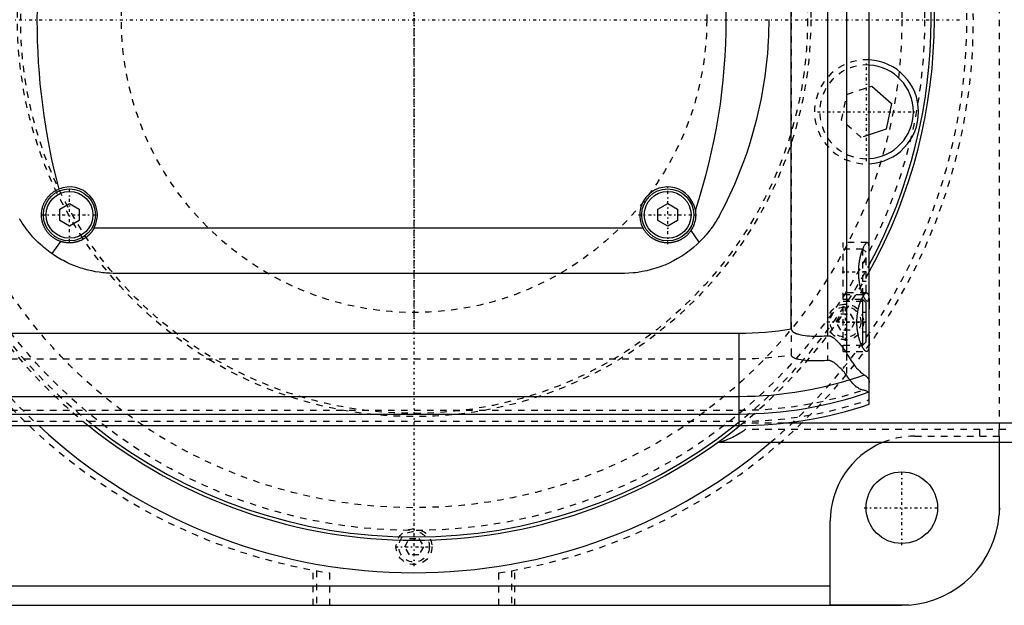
# Model space of a CAD drawing. Extents: x -602 to 168, y -90 to 90.
# Tile 8 of 10: x -61 to 91, y -90 to 0. Entities that reach past the tile are written whole.
import ezdxf

# ---------------------------------------------------------------- set-up
doc = ezdxf.new("R2010")
doc.units = 0
doc.linetypes.add('CENTER', pattern=[1.5, 0.45, -0.5, 0.05, -0.5])
doc.linetypes.add('DASHED', pattern=[2, 1, -1])
for name, color, linetype in [('AM_0', 7, 'CONTINUOUS'), ('AM_3', 7, 'DASHED'), ('AM_7', 7, 'CENTER')]:
    doc.layers.add(name, color=color, linetype=linetype)

msp = doc.modelspace()

# ---------------------------------------------------------------- linework, layer by layer
at = {"layer": 'AM_0', "color": 7, "linetype": 'CONTINUOUS'}
for p, q in [((70, -59.1), (70, 59.1)), ((66.48, 51.17), (66.48, -51.17)), ((63.58, 48.57), (63.58, -48.57)), ((58, -47.52), (58, 47.52)), ((70, -10.32), (70.38, -10.19)), ((70.38, -10.19), (73.41, -12.87)), ((73.41, -12.87), (72.6, -16.83)), ((72.6, -16.83), (70, -17.7)), ((-54.5, -29.13), (-53, -28.27)), ((-53, -28.27), (-51.5, -29.13)), ((37.5, -29.13), (39, -28.27)), ((39, -28.27), (40.5, -29.13)), ((-54.5, -30.87), (-54.5, -29.13)), ((-51.5, -29.13), (-51.5, -30.87)), ((37.5, -30.87), (37.5, -29.13)), ((40.5, -29.13), (40.5, -30.87)), ((-53, -31.73), (-54.5, -30.87)), ((-51.5, -30.87), (-53, -31.73)), ((39, -31.73), (37.5, -30.87)), ((40.5, -30.87), (39, -31.73)), ((-49.19, -32), (35.19, -32)), ((43.84, -34.2), (42.58, -32.38)), ((-54.39, -34.07), (-55.72, -35.94)), ((32, -39), (-46, -39)), ((69, -43), (68.79, -43)), ((69.5, -43.5), (69, -43)), ((69, -50), (69, -43)), ((69.5, -49.5), (69.5, -43.5)), ((-340, -48.19), (50, -48.19)), ((50, -62.39), (50, -48.19)), ((69, -50), (69.5, -49.5)), ((68.79, -50), (69, -50)), ((-340, -57.89), (50, -57.89)), ((-340, -60.6), (50, -60.6)), ((125, -62), (56.95, -62)), ((-340, -62.39), (50, -62.39)), ((125, -65), (46.64, -65)), ((89.96, -65), (89.96, -76.12)), ((90, -75), (90, -65)), ((64, -89.96), (64, -77)), ((-64, -87), (64, -87)), ((-75, -90), (75, -90)), ((76.12, -89.96), (64, -89.96))]:
    msp.add_line(p, q, dxfattribs=at)
for points in [[(54.53, 0.02, 0), (54.53, -0.27, 0), (54.53, -0.86, 0), (54.52, -1.44, 0), (54.51, -1.73, 0), (54.5, -2.02, 0), (54.48, -2.6, 0), (54.45, -3.18, 0), (54.32, -5.21, 0), (53.94, -8.67, 0), (53.37, -12.1, 0), (52.62, -15.49, 0), (51.68, -18.83, 0), (51.14, -20.48, 0), (50.56, -22.12, 0), (49.26, -25.35, 0), (47.78, -28.5, 0), (46.98, -30.04, 0)], [(-54.39, -34.07, 0), (-54.44, -34.05, 0), (-54.53, -34.02, 0), (-54.62, -33.99, 0), (-54.66, -33.97, 0), (-54.7, -33.95, 0), (-54.79, -33.91, 0), (-54.88, -33.87, 0), (-54.96, -33.83, 0), (-55.05, -33.78, 0), (-55.13, -33.74, 0), (-55.17, -33.71, 0), (-55.21, -33.69, 0), (-55.29, -33.64, 0), (-55.37, -33.59, 0), (-55.45, -33.53, 0), (-55.53, -33.48, 0), (-55.6, -33.42, 0), (-55.64, -33.39, 0), (-55.68, -33.36, 0), (-55.75, -33.3, 0), (-55.82, -33.24, 0), (-55.86, -33.21, 0), (-55.9, -33.18, 0), (-55.96, -33.11, 0), (-56.03, -33.05, 0), (-56.07, -33.01, 0), (-56.1, -32.98, 0), (-56.17, -32.91, 0), (-56.23, -32.84, 0), (-56.29, -32.77, 0), (-56.35, -32.69, 0), (-56.41, -32.62, 0), (-56.44, -32.58, 0), (-56.47, -32.54, 0), (-56.53, -32.46, 0), (-56.58, -32.38, 0), (-56.63, -32.3, 0), (-56.69, -32.22, 0), (-56.73, -32.13, 0), (-56.76, -32.09, 0), (-56.78, -32.05, 0), (-56.83, -31.96, 0), (-56.87, -31.87, 0), (-56.91, -31.79, 0), (-56.95, -31.7, 0), (-56.99, -31.61, 0), (-57.01, -31.56, 0), (-57.02, -31.52, 0), (-57.06, -31.43, 0), (-57.09, -31.33, 0), (-57.12, -31.24, 0), (-57.14, -31.14, 0), (-57.17, -31.05, 0), (-57.18, -31, 0), (-57.19, -30.95, 0), (-57.21, -30.86, 0), (-57.23, -30.76, 0), (-57.25, -30.67, 0), (-57.26, -30.57, 0), (-57.27, -30.47, 0), (-57.28, -30.43, 0), (-57.28, -30.38, 0), (-57.29, -30.28, 0), (-57.3, -30.18, 0), (-57.3, -30.14, 0), (-57.3, -30.09, 0), (-57.3, -29.99, 0), (-57.3, -29.9, 0), (-57.3, -29.85, 0), (-57.3, -29.8, 0), (-57.29, -29.7, 0), (-57.28, -29.61, 0), (-57.27, -29.51, 0), (-57.26, -29.42, 0), (-57.25, -29.32, 0), (-57.24, -29.27, 0), (-57.23, -29.23, 0), (-57.21, -29.13, 0), (-57.19, -29.04, 0), (-57.17, -28.95, 0), (-57.14, -28.86, 0), (-57.12, -28.76, 0), (-57.1, -28.72, 0), (-57.09, -28.67, 0), (-57.06, -28.58, 0), (-57.03, -28.49, 0), (-56.99, -28.41, 0), (-56.96, -28.32, 0), (-56.92, -28.23, 0), (-56.9, -28.19, 0), (-56.88, -28.14, 0), (-56.84, -28.06, 0), (-56.79, -27.98, 0), (-56.75, -27.89, 0), (-56.7, -27.81, 0), (-56.65, -27.73, 0), (-56.63, -27.69, 0), (-56.6, -27.65, 0), (-56.55, -27.57, 0), (-56.49, -27.49, 0), (-56.44, -27.41, 0), (-56.38, -27.34, 0), (-56.32, -27.26, 0), (-56.29, -27.23, 0), (-56.26, -27.19, 0), (-56.19, -27.12, 0), (-56.13, -27.05, 0), (-56.09, -27.01, 0), (-56.06, -26.98, 0), (-55.99, -26.91, 0), (-55.92, -26.84, 0), (-55.89, -26.81, 0), (-55.85, -26.78, 0), (-55.78, -26.72, 0), (-55.7, -26.65, 0), (-55.63, -26.59, 0), (-55.55, -26.54, 0), (-55.47, -26.48, 0), (-55.43, -26.45, 0), (-55.39, -26.42, 0), (-55.31, -26.37, 0), (-55.22, -26.32, 0), (-55.14, -26.27, 0), (-55.05, -26.22, 0), (-54.97, -26.18, 0), (-54.92, -26.15, 0), (-54.88, -26.13, 0), (-54.79, -26.09, 0), (-54.7, -26.05, 0), (-54.66, -26.03, 0)], [(43.25, -29.34, 0), (43.26, -29.43, 0), (43.28, -29.61, 0), (43.29, -29.78, 0), (43.3, -29.87, 0), (43.3, -29.96, 0), (43.3, -30.13, 0), (43.29, -30.31, 0), (43.27, -30.49, 0), (43.25, -30.66, 0), (43.22, -30.83, 0), (43.2, -30.92, 0), (43.18, -31.01, 0), (43.14, -31.18, 0), (43.08, -31.35, 0), (43.03, -31.51, 0), (42.96, -31.68, 0), (42.89, -31.84, 0), (42.85, -31.92, 0), (42.81, -32, 0), (42.72, -32.15, 0), (42.63, -32.3, 0), (42.58, -32.38, 0)], [(46.98, -30.04, 0), (46.91, -30.17, 0), (46.76, -30.43, 0), (46.61, -30.68, 0), (46.54, -30.81, 0), (46.46, -30.94, 0), (46.31, -31.18, 0), (46.15, -31.43, 0), (45.98, -31.67, 0), (45.81, -31.91, 0), (45.64, -32.14, 0), (45.56, -32.26, 0), (45.47, -32.37, 0), (45.29, -32.6, 0), (45.11, -32.82, 0), (44.92, -33.05, 0), (44.73, -33.26, 0), (44.54, -33.48, 0), (44.44, -33.58, 0), (44.35, -33.69, 0), (44.15, -33.89, 0), (43.94, -34.1, 0), (43.84, -34.2, 0)], [(-55.72, -35.94, 0), (-55.99, -35.76, 0), (-56.5, -35.37, 0), (-56.99, -34.97, 0), (-57.22, -34.77, 0), (-57.44, -34.57, 0), (-57.86, -34.18, 0), (-58.25, -33.78, 0), (-58.61, -33.4, 0), (-58.93, -33.03, 0), (-59.22, -32.68, 0), (-59.36, -32.52, 0), (-59.48, -32.35, 0), (-59.72, -32.04, 0), (-59.93, -31.74, 0), (-60.12, -31.47, 0), (-60.22, -31.32, 0), (-60.25, -31.28, 0), (-60.27, -31.24, 0), (-60.28, -31.22, 0), (-60.3, -31.2, 0), (-60.32, -31.16, 0), (-60.34, -31.12, 0), (-60.37, -31.09, 0), (-60.39, -31.05, 0), (-60.41, -31.02, 0), (-60.42, -31, 0), (-60.43, -30.99, 0), (-60.45, -30.96, 0), (-60.47, -30.93, 0), (-60.48, -30.91, 0), (-60.48, -30.9, 0), (-60.5, -30.87, 0), (-60.52, -30.84, 0), (-60.53, -30.83, 0), (-60.53, -30.82, 0), (-60.55, -30.79, 0), (-60.56, -30.77, 0), (-60.58, -30.75, 0), (-60.59, -30.73, 0), (-60.6, -30.71, 0), (-60.6, -30.7, 0), (-60.61, -30.69, 0), (-60.62, -30.68, 0), (-60.63, -30.66, 0), (-60.63, -30.65, 0), (-60.64, -30.64, 0), (-60.64, -30.63, 0), (-60.65, -30.63, 0), (-60.65, -30.63, 0), (-60.65, -30.62, 0), (-60.65, -30.62, 0), (-60.65, -30.62, 0)], [(-49.19, -32, 0), (-49.21, -32.03, 0), (-49.23, -32.08, 0), (-49.26, -32.13, 0), (-49.28, -32.15, 0), (-49.29, -32.18, 0), (-49.32, -32.22, 0), (-49.35, -32.27, 0), (-49.38, -32.32, 0), (-49.41, -32.37, 0), (-49.44, -32.42, 0), (-49.46, -32.44, 0), (-49.48, -32.46, 0), (-49.51, -32.51, 0), (-49.54, -32.56, 0), (-49.58, -32.6, 0), (-49.61, -32.64, 0), (-49.64, -32.69, 0), (-49.66, -32.71, 0), (-49.68, -32.73, 0), (-49.72, -32.77, 0), (-49.75, -32.82, 0), (-49.77, -32.84, 0), (-49.79, -32.86, 0), (-49.82, -32.9, 0), (-49.86, -32.94, 0), (-49.88, -32.96, 0), (-49.9, -32.98, 0), (-49.94, -33.02, 0), (-49.98, -33.06, 0), (-50.01, -33.09, 0), (-50.05, -33.13, 0), (-50.09, -33.17, 0), (-50.12, -33.19, 0), (-50.14, -33.21, 0), (-50.18, -33.24, 0), (-50.22, -33.28, 0), (-50.26, -33.32, 0), (-50.31, -33.35, 0), (-50.35, -33.39, 0), (-50.37, -33.4, 0), (-50.39, -33.42, 0), (-50.44, -33.45, 0), (-50.48, -33.49, 0), (-50.53, -33.52, 0), (-50.58, -33.55, 0), (-50.62, -33.58, 0), (-50.65, -33.6, 0), (-50.67, -33.61, 0), (-50.72, -33.65, 0), (-50.77, -33.68, 0), (-50.82, -33.7, 0), (-50.87, -33.73, 0), (-50.92, -33.76, 0), (-50.94, -33.77, 0), (-50.97, -33.79, 0), (-51.02, -33.82, 0), (-51.07, -33.84, 0), (-51.12, -33.87, 0), (-51.17, -33.89, 0), (-51.22, -33.92, 0), (-51.25, -33.93, 0), (-51.28, -33.94, 0), (-51.33, -33.96, 0), (-51.38, -33.98, 0), (-51.41, -33.99, 0), (-51.43, -34, 0), (-51.49, -34.03, 0), (-51.54, -34.05, 0), (-51.57, -34.05, 0), (-51.6, -34.06, 0), (-51.65, -34.08, 0), (-51.7, -34.1, 0), (-51.76, -34.12, 0), (-51.81, -34.13, 0), (-51.87, -34.15, 0), (-51.9, -34.16, 0), (-51.92, -34.16, 0), (-51.98, -34.18, 0), (-52.04, -34.19, 0), (-52.09, -34.2, 0), (-52.15, -34.21, 0), (-52.2, -34.23, 0), (-52.23, -34.23, 0), (-52.26, -34.24, 0), (-52.31, -34.25, 0), (-52.37, -34.25, 0), (-52.43, -34.26, 0), (-52.48, -34.27, 0), (-52.54, -34.28, 0), (-52.57, -34.28, 0), (-52.59, -34.28, 0), (-52.65, -34.29, 0), (-52.7, -34.29, 0), (-52.76, -34.29, 0), (-52.82, -34.3, 0), (-52.87, -34.3, 0), (-52.9, -34.3, 0), (-52.93, -34.3, 0), (-52.98, -34.3, 0), (-53.03, -34.3, 0), (-53.09, -34.3, 0), (-53.14, -34.3, 0), (-53.2, -34.3, 0), (-53.23, -34.29, 0), (-53.25, -34.29, 0), (-53.31, -34.29, 0), (-53.37, -34.28, 0), (-53.39, -34.28, 0), (-53.42, -34.28, 0), (-53.48, -34.27, 0), (-53.53, -34.27, 0), (-53.56, -34.26, 0), (-53.59, -34.26, 0), (-53.64, -34.25, 0), (-53.7, -34.24, 0), (-53.76, -34.23, 0), (-53.81, -34.22, 0), (-53.87, -34.21, 0), (-53.9, -34.21, 0), (-53.92, -34.2, 0), (-53.98, -34.19, 0), (-54.03, -34.17, 0), (-54.09, -34.16, 0), (-54.15, -34.14, 0), (-54.2, -34.13, 0), (-54.23, -34.12, 0), (-54.26, -34.11, 0), (-54.31, -34.1, 0), (-54.36, -34.08, 0), (-54.39, -34.07, 0)], [(42.58, -32.38, 0), (42.56, -32.41, 0), (42.51, -32.48, 0), (42.46, -32.55, 0), (42.44, -32.58, 0), (42.42, -32.61, 0), (42.36, -32.68, 0), (42.31, -32.74, 0), (42.26, -32.8, 0), (42.21, -32.86, 0), (42.15, -32.92, 0), (42.13, -32.95, 0), (42.1, -32.98, 0), (42.04, -33.04, 0), (41.99, -33.09, 0), (41.93, -33.15, 0), (41.87, -33.2, 0), (41.81, -33.26, 0), (41.78, -33.28, 0), (41.75, -33.31, 0), (41.68, -33.36, 0), (41.62, -33.41, 0), (41.58, -33.44, 0), (41.55, -33.46, 0), (41.48, -33.51, 0), (41.42, -33.56, 0), (41.38, -33.58, 0), (41.35, -33.6, 0), (41.28, -33.65, 0), (41.21, -33.69, 0), (41.13, -33.73, 0), (41.06, -33.77, 0), (40.99, -33.81, 0), (40.95, -33.83, 0), (40.91, -33.85, 0), (40.84, -33.89, 0), (40.76, -33.92, 0), (40.68, -33.96, 0), (40.61, -33.99, 0), (40.53, -34.02, 0), (40.49, -34.03, 0), (40.45, -34.05, 0), (40.37, -34.08, 0), (40.29, -34.1, 0), (40.21, -34.13, 0), (40.13, -34.15, 0), (40.05, -34.17, 0), (40.01, -34.18, 0), (39.97, -34.19, 0), (39.88, -34.21, 0), (39.8, -34.22, 0), (39.72, -34.24, 0), (39.64, -34.25, 0), (39.56, -34.26, 0), (39.52, -34.27, 0), (39.48, -34.27, 0), (39.39, -34.28, 0), (39.31, -34.29, 0), (39.23, -34.29, 0), (39.15, -34.3, 0), (39.07, -34.3, 0), (39.03, -34.3, 0), (38.99, -34.3, 0), (38.91, -34.3, 0), (38.83, -34.3, 0), (38.79, -34.29, 0), (38.75, -34.29, 0), (38.67, -34.29, 0), (38.59, -34.28, 0), (38.55, -34.28, 0), (38.51, -34.27, 0), (38.42, -34.26, 0), (38.34, -34.25, 0), (38.26, -34.24, 0), (38.18, -34.22, 0), (38.1, -34.2, 0), (38.06, -34.2, 0), (38.02, -34.19, 0), (37.93, -34.17, 0), (37.85, -34.14, 0), (37.77, -34.12, 0), (37.69, -34.1, 0), (37.61, -34.07, 0), (37.57, -34.06, 0), (37.53, -34.04, 0), (37.46, -34.01, 0), (37.38, -33.98, 0), (37.3, -33.95, 0), (37.22, -33.92, 0), (37.15, -33.88, 0), (37.11, -33.86, 0), (37.07, -33.84, 0), (37, -33.8, 0), (36.92, -33.77, 0), (36.85, -33.72, 0), (36.78, -33.68, 0), (36.71, -33.64, 0), (36.67, -33.62, 0), (36.64, -33.59, 0), (36.57, -33.55, 0), (36.5, -33.5, 0), (36.43, -33.45, 0), (36.37, -33.4, 0), (36.3, -33.35, 0), (36.27, -33.32, 0), (36.24, -33.3, 0), (36.18, -33.25, 0), (36.12, -33.19, 0), (36.09, -33.16, 0), (36.06, -33.14, 0), (36, -33.08, 0), (35.94, -33.03, 0), (35.92, -33, 0), (35.89, -32.97, 0), (35.83, -32.91, 0), (35.78, -32.85, 0), (35.73, -32.79, 0), (35.67, -32.73, 0), (35.62, -32.66, 0), (35.6, -32.63, 0), (35.57, -32.6, 0), (35.52, -32.53, 0), (35.48, -32.46, 0), (35.43, -32.4, 0), (35.38, -32.33, 0), (35.34, -32.25, 0), (35.32, -32.22, 0), (35.3, -32.18, 0), (35.25, -32.11, 0), (35.21, -32.04, 0), (35.19, -32, 0)], [(43.84, -34.2, 0), (43.55, -34.48, 0), (42.96, -34.99, 0), (42.38, -35.46, 0), (42.08, -35.69, 0), (41.78, -35.91, 0), (41.16, -36.32, 0), (40.52, -36.71, 0), (39.87, -37.07, 0), (39.21, -37.4, 0), (38.53, -37.7, 0), (38.19, -37.83, 0), (37.85, -37.96, 0), (37.16, -38.2, 0), (36.46, -38.4, 0), (35.77, -38.58, 0), (35.07, -38.72, 0), (34.38, -38.83, 0), (34.03, -38.88, 0), (33.69, -38.92, 0), (33, -38.97, 0), (32.33, -39, 0), (32, -39, 0)], [(-46, -39, 0), (-46.27, -39, 0), (-46.8, -38.98, 0), (-47.34, -38.95, 0), (-47.62, -38.92, 0), (-47.89, -38.89, 0), (-48.45, -38.82, 0), (-49, -38.73, 0), (-49.56, -38.62, 0), (-50.12, -38.49, 0), (-50.68, -38.34, 0), (-50.95, -38.26, 0), (-51.23, -38.18, 0), (-51.78, -37.99, 0), (-52.33, -37.78, 0), (-52.88, -37.55, 0), (-53.41, -37.3, 0), (-53.94, -37.03, 0), (-54.2, -36.89, 0), (-54.46, -36.74, 0), (-54.98, -36.44, 0), (-55.48, -36.11, 0), (-55.72, -35.94, 0)], [(69.59, -51, 0), (69.58, -51, 0), (69.55, -51, 0), (69.52, -50.99, 0), (69.51, -50.98, 0), (69.49, -50.98, 0), (69.46, -50.96, 0), (69.43, -50.94, 0), (69.4, -50.92, 0), (69.37, -50.9, 0), (69.33, -50.87, 0), (69.32, -50.85, 0), (69.3, -50.83, 0), (69.26, -50.8, 0), (69.23, -50.75, 0), (69.19, -50.71, 0), (69.16, -50.66, 0), (69.12, -50.61, 0), (69.1, -50.58, 0), (69.08, -50.55, 0), (69.05, -50.49, 0), (69.01, -50.43, 0), (68.99, -50.4, 0), (68.97, -50.37, 0), (68.93, -50.3, 0), (68.9, -50.23, 0), (68.88, -50.19, 0), (68.86, -50.15, 0), (68.82, -50.08, 0), (68.78, -50, 0), (68.75, -49.91, 0), (68.71, -49.83, 0), (68.68, -49.74, 0), (68.66, -49.7, 0), (68.64, -49.66, 0), (68.61, -49.57, 0), (68.58, -49.47, 0), (68.54, -49.38, 0), (68.51, -49.27, 0), (68.48, -49.17, 0), (68.46, -49.12, 0), (68.45, -49.07, 0), (68.42, -48.96, 0), (68.39, -48.84, 0), (68.36, -48.73, 0), (68.33, -48.61, 0), (68.3, -48.49, 0), (68.29, -48.43, 0), (68.28, -48.37, 0), (68.25, -48.25, 0), (68.23, -48.13, 0), (68.21, -48, 0), (68.19, -47.87, 0), (68.17, -47.74, 0), (68.16, -47.68, 0), (68.15, -47.61, 0), (68.14, -47.48, 0), (68.13, -47.35, 0), (68.12, -47.22, 0), (68.11, -47.09, 0), (68.1, -46.96, 0), (68.1, -46.89, 0), (68.09, -46.83, 0), (68.09, -46.69, 0), (68.09, -46.56, 0), (68.09, -46.5, 0), (68.09, -46.44, 0), (68.09, -46.31, 0), (68.09, -46.17, 0), (68.1, -46.11, 0), (68.1, -46.04, 0), (68.11, -45.91, 0), (68.12, -45.78, 0), (68.13, -45.65, 0), (68.14, -45.52, 0), (68.15, -45.39, 0), (68.16, -45.32, 0), (68.17, -45.26, 0), (68.19, -45.13, 0), (68.21, -45, 0), (68.23, -44.87, 0), (68.25, -44.75, 0), (68.28, -44.63, 0), (68.29, -44.57, 0), (68.3, -44.51, 0), (68.33, -44.39, 0), (68.36, -44.27, 0), (68.39, -44.16, 0), (68.42, -44.04, 0), (68.45, -43.93, 0), (68.46, -43.88, 0), (68.48, -43.83, 0), (68.51, -43.73, 0), (68.54, -43.62, 0), (68.58, -43.53, 0), (68.61, -43.43, 0), (68.64, -43.34, 0), (68.66, -43.3, 0), (68.68, -43.26, 0), (68.71, -43.17, 0), (68.75, -43.09, 0), (68.78, -43, 0), (68.82, -42.92, 0), (68.86, -42.85, 0), (68.88, -42.81, 0), (68.9, -42.77, 0), (68.93, -42.7, 0), (68.97, -42.63, 0), (68.99, -42.6, 0), (69.01, -42.57, 0), (69.05, -42.51, 0), (69.08, -42.45, 0), (69.1, -42.42, 0), (69.12, -42.39, 0), (69.16, -42.34, 0), (69.19, -42.29, 0), (69.23, -42.25, 0), (69.26, -42.2, 0), (69.3, -42.17, 0), (69.32, -42.15, 0), (69.33, -42.13, 0), (69.37, -42.1, 0), (69.4, -42.08, 0), (69.43, -42.06, 0), (69.46, -42.04, 0), (69.49, -42.02, 0), (69.51, -42.02, 0), (69.52, -42.01, 0), (69.55, -42, 0), (69.58, -42, 0), (69.59, -42, 0)], [(69.59, -42, 0), (69.62, -42, 0), (69.67, -42.02, 0), (69.72, -42.05, 0), (69.74, -42.07, 0), (69.76, -42.1, 0), (69.8, -42.17, 0), (69.84, -42.25, 0), (69.87, -42.35, 0), (69.9, -42.47, 0), (69.92, -42.6, 0), (69.93, -42.68, 0), (69.94, -42.75, 0), (69.96, -42.92, 0), (69.97, -43.09, 0), (69.98, -43.27, 0), (69.99, -43.47, 0), (69.99, -43.67, 0), (69.99, -43.78, 0), (70, -43.9, 0), (70, -44.13, 0), (70, -44.38, 0), (70, -44.5, 0)], [(58, -47.52, 0), (58, -47.53, 0), (58, -47.54, 0), (58, -47.55, 0), (58, -47.55, 0), (58, -47.56, 0), (58, -47.57, 0), (58, -47.57, 0), (58, -47.58, 0), (58.01, -47.59, 0), (58.01, -47.6, 0), (58.01, -47.61, 0), (58.01, -47.61, 0), (58.01, -47.62, 0), (58.01, -47.63, 0), (58.02, -47.64, 0), (58.02, -47.65, 0), (58.02, -47.66, 0), (58.02, -47.66, 0), (58.02, -47.67, 0), (58.03, -47.67, 0), (58.03, -47.68, 0), (58.03, -47.69, 0), (58.03, -47.69, 0), (58.04, -47.7, 0), (58.04, -47.71, 0), (58.04, -47.71, 0), (58.04, -47.72, 0), (58.05, -47.73, 0), (58.05, -47.73, 0), (58.06, -47.74, 0), (58.06, -47.75, 0), (58.07, -47.76, 0), (58.07, -47.76, 0), (58.07, -47.77, 0), (58.07, -47.78, 0), (58.08, -47.78, 0), (58.08, -47.79, 0), (58.09, -47.8, 0), (58.09, -47.81, 0), (58.1, -47.81, 0), (58.1, -47.81, 0), (58.11, -47.82, 0), (58.11, -47.83, 0), (58.12, -47.83, 0), (58.12, -47.84, 0), (58.13, -47.85, 0), (58.13, -47.85, 0), (58.13, -47.86, 0), (58.14, -47.86, 0), (58.15, -47.87, 0), (58.17, -47.89, 0), (58.21, -47.93, 0), (58.23, -47.95, 0), (58.25, -47.97, 0), (58.3, -48, 0), (58.34, -48.03, 0), (58.39, -48.06, 0), (58.44, -48.09, 0), (58.49, -48.11, 0), (58.51, -48.13, 0), (58.54, -48.14, 0), (58.59, -48.16, 0), (58.64, -48.19, 0), (58.67, -48.2, 0), (58.69, -48.21, 0), (58.75, -48.23, 0), (58.8, -48.25, 0), (58.82, -48.26, 0), (58.85, -48.27, 0), (58.9, -48.28, 0), (58.95, -48.3, 0), (59.13, -48.35, 0), (59.46, -48.43, 0), (59.8, -48.49, 0), (60.14, -48.54, 0), (60.46, -48.57, 0), (60.62, -48.58, 0), (60.78, -48.6, 0), (61.1, -48.62, 0), (61.42, -48.63, 0), (61.74, -48.63, 0), (62.07, -48.63, 0), (62.4, -48.63, 0), (62.57, -48.62, 0), (62.74, -48.62, 0), (63.07, -48.6, 0), (63.41, -48.58, 0), (63.58, -48.57, 0)], [(63.58, -48.57, 0), (63.6, -48.57, 0), (63.63, -48.57, 0), (63.67, -48.57, 0), (63.68, -48.57, 0), (63.7, -48.57, 0), (63.73, -48.57, 0), (63.76, -48.57, 0), (63.8, -48.58, 0), (63.83, -48.58, 0), (63.86, -48.59, 0), (63.88, -48.59, 0), (63.9, -48.6, 0), (63.93, -48.61, 0), (63.96, -48.62, 0), (63.99, -48.63, 0), (64.02, -48.64, 0), (64.06, -48.65, 0), (64.07, -48.66, 0), (64.09, -48.66, 0), (64.12, -48.68, 0), (64.15, -48.69, 0), (64.16, -48.7, 0), (64.18, -48.71, 0), (64.21, -48.72, 0), (64.24, -48.74, 0), (64.25, -48.74, 0), (64.27, -48.75, 0), (64.3, -48.77, 0), (64.32, -48.79, 0), (64.35, -48.8, 0), (64.38, -48.82, 0), (64.41, -48.84, 0), (64.42, -48.85, 0), (64.44, -48.86, 0), (64.47, -48.88, 0), (64.49, -48.9, 0), (64.59, -48.97, 0), (64.74, -49.1, 0), (64.9, -49.23, 0), (65.05, -49.38, 0), (65.13, -49.46, 0), (65.21, -49.54, 0), (65.37, -49.71, 0), (65.53, -49.9, 0), (65.69, -50.09, 0), (65.84, -50.28, 0), (66, -50.48, 0), (66.07, -50.58, 0), (66.14, -50.68, 0), (66.28, -50.88, 0), (66.41, -51.07, 0), (66.48, -51.17, 0)], [(70, -48.5, 0), (70, -48.62, 0), (70, -48.87, 0), (70, -49.1, 0), (69.99, -49.22, 0), (69.99, -49.33, 0), (69.99, -49.53, 0), (69.98, -49.73, 0), (69.97, -49.91, 0), (69.96, -50.08, 0), (69.94, -50.25, 0), (69.93, -50.32, 0), (69.92, -50.4, 0), (69.9, -50.53, 0), (69.87, -50.65, 0), (69.84, -50.75, 0), (69.8, -50.83, 0), (69.76, -50.9, 0), (69.74, -50.93, 0), (69.72, -50.95, 0), (69.67, -50.98, 0), (69.62, -51, 0), (69.59, -51, 0)], [(66.48, -51.17, 0), (66.55, -51.33, 0), (66.72, -51.62, 0), (66.88, -51.91, 0), (66.97, -52.04, 0), (67.05, -52.18, 0), (67.22, -52.44, 0), (67.39, -52.68, 0), (67.56, -52.91, 0), (67.72, -53.13, 0), (67.89, -53.34, 0), (67.97, -53.44, 0), (68.05, -53.53, 0), (68.21, -53.71, 0), (68.37, -53.87, 0), (68.52, -54.02, 0), (68.66, -54.16, 0), (68.8, -54.28, 0), (68.87, -54.34, 0), (68.94, -54.39, 0), (69.06, -54.49, 0), (69.18, -54.57, 0), (69.24, -54.6, 0)], [(69.24, -54.6, 0), (69.28, -54.63, 0), (69.37, -54.68, 0), (69.44, -54.73, 0), (69.48, -54.76, 0), (69.51, -54.79, 0), (69.58, -54.85, 0), (69.64, -54.91, 0), (69.7, -54.97, 0), (69.75, -55.03, 0), (69.79, -55.1, 0), (69.82, -55.13, 0), (69.84, -55.16, 0), (69.87, -55.23, 0), (69.9, -55.3, 0), (69.93, -55.37, 0), (69.95, -55.44, 0), (69.97, -55.51, 0), (69.98, -55.55, 0), (69.99, -55.58, 0), (69.99, -55.66, 0), (70, -55.74, 0), (70, -55.78, 0)], [(90, -75, 0), (90, -75.18, 0), (89.99, -75.56, 0), (89.97, -75.93, 0), (89.96, -76.12, 0)], [(76.12, -89.96, 0), (75.93, -89.97, 0), (75.56, -89.99, 0), (75.18, -90, 0), (75, -90, 0)]]:
    msp.add_polyline3d(points, dxfattribs=at)
for centre, radius in [((-53, -30), 4), ((-53, -30), 3.6), ((39, -30), 4), ((39, -30), 3.6), ((75, -75), 5.5)]:
    msp.add_circle(centre, radius, dxfattribs=at)
for centre, radius, start, end in [((0, 0), 80, 331.045, 28.955), ((0, 0), 79.5, 331.7031, 28.2969), ((-45, 0), 93, 341.6079, 18.3921), ((45, 0), 103, 165.3606, 194.6394), ((69.57, -14.16), 8, 273.0478, 86.9522), ((69.57, -14.16), 7.2, 273.3868, 86.6132), ((-53, -30), 4.3, 332.2823, 112.6532), ((39, -30), 4.3, 8.7868, 207.7177), ((50, 0), 48.19, 270, 279.5555), ((50, 0), 57.89, 270, 289.4116), ((50, 0), 60.6, 270, 289.2721), ((50, 0), 62.39, 270, 288.6977), ((0, 0), 85, 227.2208, 310.1192), ((0, 0), 80, 231.2468, 308.7532), ((0, 0), 79.5, 231.698, 308.302), ((77, -77), 13, 112.6199, 180), ((75, -75), 15, 274.2866, 355.7134)]:
    msp.add_arc(centre, radius, start, end, dxfattribs=at)
at = {"layer": 'AM_3', "color": 6, "linetype": 'DASHED'}
for p, q in [((90, -65), (90, 65)), ((66.48, 54.6), (66.48, -54.6)), ((58, 51.49), (58, -51.49)), ((63.58, 52.38), (63.58, -52.38)), ((66.55, -11.48), (70, -10.32)), ((65.74, -15.44), (66.55, -11.48)), ((68.77, -18.12), (65.74, -15.44)), ((70, -17.7), (68.77, -18.12)), ((69.69, -34.25), (66, -34.25)), ((66, -51), (66, -34.25)), ((69, -35.25), (66, -35.25)), ((69.5, -35.75), (69, -35.25)), ((69, -42.25), (69, -35.25)), ((69.5, -41.75), (69.5, -35.75)), ((69.5, -37.25), (69, -37.25)), ((69.5, -38.75), (69, -38.75)), ((69.5, -40.25), (69, -40.25)), ((69.59, -42), (66, -42)), ((66, -42.25), (69, -42.25)), ((69, -42.25), (69.5, -41.75)), ((68.79, -43), (66, -43)), ((66, -43.25), (69.69, -43.25)), ((64.91, -46.46), (65.63, -45.21)), ((65.63, -45.21), (67.07, -45.21)), ((67.07, -45.21), (67.79, -46.46)), ((69.5, -45), (69, -45)), ((65.63, -47.71), (64.91, -46.46)), ((67.79, -46.46), (67.07, -47.71)), ((69.5, -46.5), (69, -46.5)), ((67.07, -47.71), (65.63, -47.71)), ((69.5, -48), (69, -48)), ((66, -50), (68.79, -50)), ((66, -51), (69.59, -51)), ((-340, -52.11), (50, -52.11)), ((-340, -60.02), (50, -60.02)), ((-340, -61.72), (50, -61.72)), ((56.95, -62), (50.56, -62)), ((125, -63), (50.91, -63)), ((87, -64), (87, -63)), ((77, -64), (89.96, -64)), ((89.96, -64), (89.96, -65)), ((-1.44, -81), (-0.72, -79.75)), ((-0.72, -79.75), (0.72, -79.75)), ((0.72, -79.75), (1.44, -81)), ((-0.72, -82.25), (-1.44, -81)), ((1.44, -81), (0.72, -82.25)), ((0.72, -82.25), (-0.72, -82.25)), ((-15.5, -90), (-15.5, -84.59)), ((-15, -84.68), (-15, -90)), ((15, -84.68), (15, -90)), ((15.5, -90), (15.5, -84.59)), ((-13, -85.01), (-13, -90)), ((13, -85.01), (13, -90))]:
    msp.add_line(p, q, dxfattribs=at)
for points in [[(69.69, -34.25, 0), (69.67, -34.25, 0), (69.64, -34.26, 0), (69.61, -34.27, 0), (69.59, -34.28, 0), (69.57, -34.29, 0), (69.54, -34.31, 0), (69.5, -34.34, 0), (69.46, -34.38, 0), (69.42, -34.43, 0), (69.38, -34.48, 0), (69.36, -34.51, 0), (69.34, -34.53, 0), (69.29, -34.6, 0), (69.25, -34.67, 0), (69.21, -34.74, 0), (69.16, -34.82, 0), (69.12, -34.91, 0), (69.09, -34.95, 0), (69.07, -35, 0), (69.03, -35.1, 0), (68.98, -35.2, 0), (68.96, -35.25, 0)], [(70, -35.96, 0), (70, -35.87, 0), (70, -35.71, 0), (70, -35.55, 0), (69.99, -35.47, 0), (69.99, -35.4, 0), (69.99, -35.25, 0), (69.98, -35.11, 0), (69.97, -34.99, 0), (69.96, -34.86, 0), (69.95, -34.75, 0), (69.94, -34.7, 0), (69.93, -34.65, 0), (69.91, -34.56, 0), (69.89, -34.48, 0), (69.87, -34.42, 0), (69.84, -34.36, 0), (69.81, -34.32, 0), (69.79, -34.3, 0), (69.78, -34.28, 0), (69.74, -34.26, 0), (69.7, -34.25, 0), (69.69, -34.25, 0)], [(68.96, -35.25, 0), (68.95, -35.27, 0), (68.94, -35.32, 0), (68.92, -35.36, 0), (68.91, -35.38, 0), (68.9, -35.41, 0), (68.88, -35.45, 0), (68.86, -35.5, 0), (68.85, -35.54, 0), (68.83, -35.59, 0), (68.81, -35.64, 0), (68.81, -35.67, 0), (68.8, -35.69, 0), (68.78, -35.74, 0), (68.76, -35.79, 0), (68.75, -35.84, 0), (68.73, -35.9, 0), (68.71, -35.95, 0), (68.71, -35.98, 0), (68.7, -36.01, 0), (68.68, -36.06, 0), (68.67, -36.12, 0), (68.66, -36.15, 0), (68.65, -36.18, 0), (68.63, -36.23, 0), (68.62, -36.29, 0), (68.61, -36.32, 0), (68.6, -36.35, 0), (68.59, -36.41, 0), (68.57, -36.48, 0), (68.56, -36.54, 0), (68.55, -36.6, 0), (68.53, -36.66, 0), (68.53, -36.7, 0), (68.52, -36.73, 0), (68.51, -36.79, 0), (68.49, -36.86, 0), (68.48, -36.92, 0), (68.47, -36.99, 0), (68.46, -37.06, 0), (68.45, -37.09, 0), (68.45, -37.12, 0), (68.44, -37.19, 0), (68.43, -37.26, 0), (68.42, -37.33, 0), (68.41, -37.4, 0), (68.4, -37.47, 0), (68.39, -37.5, 0), (68.39, -37.54, 0), (68.38, -37.61, 0), (68.37, -37.68, 0), (68.37, -37.75, 0), (68.36, -37.82, 0), (68.35, -37.89, 0), (68.35, -37.92, 0), (68.35, -37.96, 0), (68.34, -38.03, 0), (68.34, -38.1, 0), (68.33, -38.17, 0), (68.33, -38.24, 0), (68.33, -38.31, 0), (68.32, -38.35, 0), (68.32, -38.38, 0), (68.32, -38.45, 0), (68.32, -38.52, 0), (68.32, -38.56, 0), (68.32, -38.59, 0), (68.32, -38.66, 0), (68.32, -38.73, 0), (68.32, -38.77, 0), (68.32, -38.8, 0), (68.32, -38.87, 0), (68.32, -38.94, 0), (68.32, -39.01, 0), (68.32, -39.08, 0), (68.32, -39.15, 0), (68.33, -39.19, 0), (68.33, -39.22, 0), (68.33, -39.29, 0), (68.33, -39.36, 0), (68.34, -39.43, 0), (68.34, -39.51, 0), (68.35, -39.58, 0), (68.35, -39.61, 0), (68.36, -39.65, 0), (68.36, -39.72, 0), (68.37, -39.79, 0), (68.38, -39.86, 0), (68.38, -39.93, 0), (68.39, -40, 0), (68.4, -40.03, 0), (68.4, -40.07, 0), (68.41, -40.14, 0), (68.42, -40.2, 0), (68.43, -40.27, 0), (68.44, -40.34, 0), (68.45, -40.41, 0), (68.46, -40.44, 0), (68.46, -40.48, 0), (68.48, -40.54, 0), (68.49, -40.61, 0), (68.5, -40.67, 0), (68.51, -40.74, 0), (68.53, -40.8, 0), (68.53, -40.84, 0), (68.54, -40.87, 0), (68.55, -40.93, 0), (68.57, -40.99, 0), (68.57, -41.02, 0), (68.58, -41.05, 0), (68.6, -41.12, 0), (68.61, -41.18, 0), (68.62, -41.21, 0), (68.63, -41.24, 0), (68.64, -41.29, 0), (68.66, -41.35, 0), (68.67, -41.41, 0), (68.69, -41.47, 0), (68.71, -41.52, 0), (68.71, -41.55, 0), (68.72, -41.58, 0), (68.74, -41.63, 0), (68.76, -41.68, 0), (68.77, -41.73, 0), (68.79, -41.78, 0), (68.81, -41.83, 0), (68.81, -41.86, 0), (68.82, -41.88, 0), (68.84, -41.93, 0), (68.86, -41.98, 0), (68.86, -42, 0)], [(68.86, -42, 0), (68.88, -42.04, 0), (68.91, -42.13, 0), (68.95, -42.21, 0), (68.96, -42.25, 0)], [(68.96, -42.25, 0), (68.98, -42.29, 0), (69.01, -42.37, 0), (69.05, -42.44, 0), (69.06, -42.48, 0)], [(69.69, -43.25, 0), (69.7, -43.25, 0), (69.74, -43.24, 0), (69.78, -43.22, 0), (69.79, -43.2, 0), (69.81, -43.18, 0), (69.84, -43.14, 0), (69.87, -43.08, 0), (69.89, -43.02, 0), (69.91, -42.94, 0), (69.93, -42.85, 0), (69.94, -42.8, 0), (69.95, -42.75, 0), (69.96, -42.64, 0), (69.97, -42.51, 0), (69.98, -42.39, 0), (69.99, -42.25, 0), (69.99, -42.1, 0), (69.99, -42.03, 0), (70, -41.95, 0), (70, -41.79, 0), (70, -41.63, 0), (70, -41.54, 0)], [(69.06, -42.48, 0), (69.08, -42.52, 0), (69.12, -42.6, 0), (69.16, -42.67, 0), (69.18, -42.71, 0), (69.2, -42.75, 0), (69.24, -42.81, 0), (69.28, -42.87, 0), (69.31, -42.93, 0), (69.35, -42.98, 0), (69.39, -43.03, 0), (69.41, -43.06, 0), (69.42, -43.08, 0), (69.46, -43.12, 0), (69.49, -43.15, 0), (69.53, -43.18, 0), (69.56, -43.2, 0), (69.59, -43.22, 0), (69.6, -43.23, 0), (69.62, -43.24, 0), (69.65, -43.24, 0), (69.67, -43.25, 0), (69.69, -43.25, 0)], [(63.58, -52.38, 0), (63.41, -52.39, 0), (63.08, -52.41, 0), (62.75, -52.43, 0), (62.58, -52.44, 0), (62.42, -52.44, 0), (62.09, -52.45, 0), (61.77, -52.45, 0), (61.44, -52.45, 0), (61.12, -52.45, 0), (60.81, -52.43, 0), (60.65, -52.42, 0), (60.49, -52.41, 0), (60.18, -52.39, 0), (59.84, -52.35, 0), (59.51, -52.3, 0), (59.17, -52.23, 0), (58.99, -52.19, 0), (58.93, -52.17, 0), (58.88, -52.16, 0), (58.86, -52.15, 0), (58.83, -52.15, 0), (58.78, -52.13, 0), (58.73, -52.11, 0), (58.71, -52.1, 0), (58.68, -52.1, 0), (58.63, -52.08, 0), (58.58, -52.06, 0), (58.55, -52.05, 0), (58.53, -52.04, 0), (58.48, -52.01, 0), (58.42, -51.99, 0), (58.37, -51.96, 0), (58.33, -51.93, 0), (58.28, -51.91, 0), (58.26, -51.89, 0), (58.24, -51.87, 0), (58.19, -51.84, 0), (58.17, -51.82, 0), (58.16, -51.82, 0), (58.16, -51.81, 0), (58.15, -51.81, 0), (58.15, -51.8, 0), (58.14, -51.8, 0), (58.14, -51.79, 0), (58.13, -51.78, 0), (58.12, -51.78, 0), (58.12, -51.77, 0), (58.11, -51.77, 0), (58.11, -51.76, 0), (58.1, -51.76, 0), (58.1, -51.75, 0), (58.09, -51.74, 0), (58.09, -51.73, 0), (58.08, -51.73, 0), (58.08, -51.72, 0), (58.08, -51.72, 0), (58.07, -51.71, 0), (58.07, -51.7, 0), (58.06, -51.7, 0), (58.06, -51.69, 0), (58.05, -51.68, 0), (58.05, -51.68, 0), (58.05, -51.67, 0), (58.04, -51.67, 0), (58.04, -51.66, 0), (58.04, -51.65, 0), (58.04, -51.65, 0), (58.03, -51.64, 0), (58.03, -51.63, 0), (58.03, -51.63, 0), (58.02, -51.62, 0), (58.02, -51.61, 0), (58.02, -51.6, 0), (58.02, -51.6, 0), (58.01, -51.59, 0), (58.01, -51.58, 0), (58.01, -51.57, 0), (58.01, -51.57, 0), (58.01, -51.56, 0), (58.01, -51.55, 0), (58, -51.54, 0), (58, -51.53, 0), (58, -51.53, 0), (58, -51.52, 0), (58, -51.52, 0), (58, -51.51, 0), (58, -51.5, 0), (58, -51.49, 0)], [(66.48, -54.6, 0), (66.4, -54.51, 0), (66.26, -54.32, 0), (66.11, -54.14, 0), (66.03, -54.06, 0), (65.95, -53.97, 0), (65.8, -53.8, 0), (65.64, -53.63, 0), (65.49, -53.48, 0), (65.33, -53.33, 0), (65.18, -53.18, 0), (65.1, -53.12, 0), (65.02, -53.05, 0), (64.87, -52.93, 0), (64.72, -52.81, 0), (64.57, -52.7, 0), (64.47, -52.64, 0), (64.44, -52.63, 0), (64.42, -52.61, 0), (64.4, -52.6, 0), (64.39, -52.6, 0), (64.36, -52.58, 0), (64.33, -52.57, 0), (64.3, -52.55, 0), (64.28, -52.54, 0), (64.25, -52.52, 0), (64.23, -52.52, 0), (64.22, -52.51, 0), (64.19, -52.5, 0), (64.16, -52.48, 0), (64.14, -52.48, 0), (64.13, -52.47, 0), (64.1, -52.46, 0), (64.07, -52.45, 0), (64.05, -52.44, 0), (64.04, -52.44, 0), (64.01, -52.43, 0), (63.98, -52.42, 0), (63.95, -52.41, 0), (63.92, -52.4, 0), (63.88, -52.4, 0), (63.87, -52.39, 0), (63.85, -52.39, 0), (63.82, -52.39, 0), (63.79, -52.38, 0), (63.76, -52.38, 0), (63.73, -52.38, 0), (63.69, -52.38, 0), (63.68, -52.38, 0), (63.66, -52.38, 0), (63.63, -52.38, 0), (63.6, -52.38, 0), (63.58, -52.38, 0)], [(69.01, -56.93, 0), (68.95, -56.92, 0), (68.84, -56.89, 0), (68.72, -56.85, 0), (68.66, -56.82, 0), (68.59, -56.8, 0), (68.46, -56.73, 0), (68.33, -56.65, 0), (68.19, -56.55, 0), (68.05, -56.45, 0), (67.91, -56.33, 0), (67.83, -56.27, 0), (67.76, -56.2, 0), (67.61, -56.06, 0), (67.46, -55.9, 0), (67.3, -55.73, 0), (67.15, -55.55, 0), (67, -55.36, 0), (66.92, -55.26, 0), (66.85, -55.16, 0), (66.7, -54.94, 0), (66.55, -54.72, 0), (66.48, -54.6, 0)], [(70, -57.58, 0), (70, -57.55, 0), (69.99, -57.5, 0), (69.98, -57.45, 0), (69.97, -57.43, 0), (69.96, -57.4, 0), (69.94, -57.36, 0), (69.91, -57.31, 0), (69.88, -57.27, 0), (69.83, -57.23, 0), (69.79, -57.19, 0), (69.76, -57.17, 0), (69.73, -57.15, 0), (69.67, -57.12, 0), (69.6, -57.09, 0), (69.53, -57.06, 0), (69.45, -57.03, 0), (69.36, -57, 0), (69.32, -56.99, 0), (69.27, -56.98, 0), (69.17, -56.96, 0), (69.06, -56.94, 0), (69.01, -56.93, 0)], [(50.91, -63, 0), (50.89, -63.02, 0), (50.85, -63.05, 0), (50.81, -63.08, 0), (50.79, -63.09, 0), (50.77, -63.11, 0), (50.73, -63.14, 0), (50.69, -63.17, 0), (50.54, -63.28, 0), (50.29, -63.45, 0), (50.16, -63.53, 0), (50.03, -63.61, 0), (49.77, -63.77, 0), (49.51, -63.91, 0), (49.24, -64.05, 0), (48.97, -64.19, 0), (48.71, -64.31, 0), (48.58, -64.37, 0), (48.45, -64.43, 0), (48.2, -64.54, 0), (47.97, -64.63, 0), (47.74, -64.72, 0), (47.62, -64.77, 0), (47.58, -64.78, 0), (47.55, -64.79, 0), (47.53, -64.8, 0), (47.51, -64.81, 0), (47.48, -64.82, 0), (47.45, -64.83, 0), (47.42, -64.84, 0), (47.38, -64.85, 0), (47.35, -64.86, 0), (47.34, -64.87, 0), (47.32, -64.87, 0), (47.29, -64.88, 0), (47.26, -64.89, 0), (47.24, -64.9, 0), (47.23, -64.9, 0), (47.2, -64.91, 0), (47.17, -64.92, 0), (47.15, -64.93, 0), (47.14, -64.93, 0), (47.11, -64.94, 0), (47.08, -64.95, 0), (47.05, -64.95, 0), (47.03, -64.96, 0), (47, -64.97, 0), (46.99, -64.97, 0), (46.98, -64.97, 0), (46.95, -64.98, 0), (46.93, -64.98, 0), (46.91, -64.99, 0), (46.89, -64.99, 0), (46.87, -65, 0), (46.86, -65, 0), (46.85, -65, 0), (46.83, -65, 0), (46.82, -65, 0), (46.81, -65, 0)], [(90, -64.32, 0), (90, -64.29, 0), (90, -64.23, 0), (90, -64.17, 0), (90, -64.14, 0), (90, -64.11, 0), (89.99, -64.04, 0), (89.99, -63.97, 0), (89.99, -63.9, 0), (89.98, -63.83, 0), (89.98, -63.75, 0), (89.98, -63.71, 0), (89.98, -63.67, 0), (89.97, -63.6, 0), (89.97, -63.52, 0), (89.97, -63.44, 0), (89.96, -63.36, 0), (89.96, -63.28, 0), (89.96, -63.24, 0), (89.96, -63.2, 0), (89.96, -63.12, 0), (89.96, -63.04, 0), (89.96, -63, 0)]]:
    msp.add_polyline3d(points, dxfattribs=at)
for centre, radius in [((0, 0), 78.5), ((0, 0), 75), ((0, 0), 61), ((0, 0), 60.5), ((0, 0), 45), ((0, 0), 45), ((66.35, -46.46), 2.75), ((66.35, -46.46), 2.35), ((0, -81), 2.75), ((0, -81), 2.35)]:
    msp.add_circle(centre, radius, dxfattribs=at)
for centre, radius, start, end in [((0, 0), 86, 98.6943, 261.3057), ((0, 0), 86, 278.6943, 81.3057), ((0, 0), 85, 310.1192, 49.8808), ((0, 0), 85, 132.7792, 227.2208), ((0, 0), 80, 128.7532, 231.2468), ((0, 0), 79.5, 128.302, 231.698), ((69.57, -14.16), 8, 86.9522, 273.0478), ((69.57, -14.16), 7.2, 86.6132, 273.3868), ((0, 0), 79.5, 308.302, 331.7031), ((0, 0), 80, 308.7532, 331.045), ((50, 0), 52.11, 270, 278.8311), ((50, 0), 60.02, 270, 288.4632), ((50, 0), 61.72, 270, 288.9064), ((77, -77), 13, 90, 112.6199)]:
    msp.add_arc(centre, radius, start, end, dxfattribs=at)
at = {"layer": 'AM_7', "color": 4, "linetype": 'CENTER'}
for p, q in [((0, -84), (0, 84)), ((0, -47.25), (0, 47.25)), ((-84, 0), (84, 0)), ((69.57, -21.72), (69.57, -6.6)), ((62.01, -14.16), (77.13, -14.16)), ((39, -34.52), (39, -25.48)), ((-53, -34.2), (-53, -25.8)), ((-57.2, -30), (-48.8, -30)), ((34.48, -30), (43.52, -30)), ((65.8, -38.75), (70.2, -38.75)), ((66.35, -49.35), (66.35, -43.57)), ((63.46, -46.46), (69.24, -46.46)), ((65.8, -46.5), (70.2, -46.5)), ((75, -80.78), (75, -69.22)), ((69.22, -75), (80.78, -75)), ((-2.89, -81), (2.89, -81))]:
    msp.add_line(p, q, dxfattribs=at)

doc.saveas('drawing.dxf')
